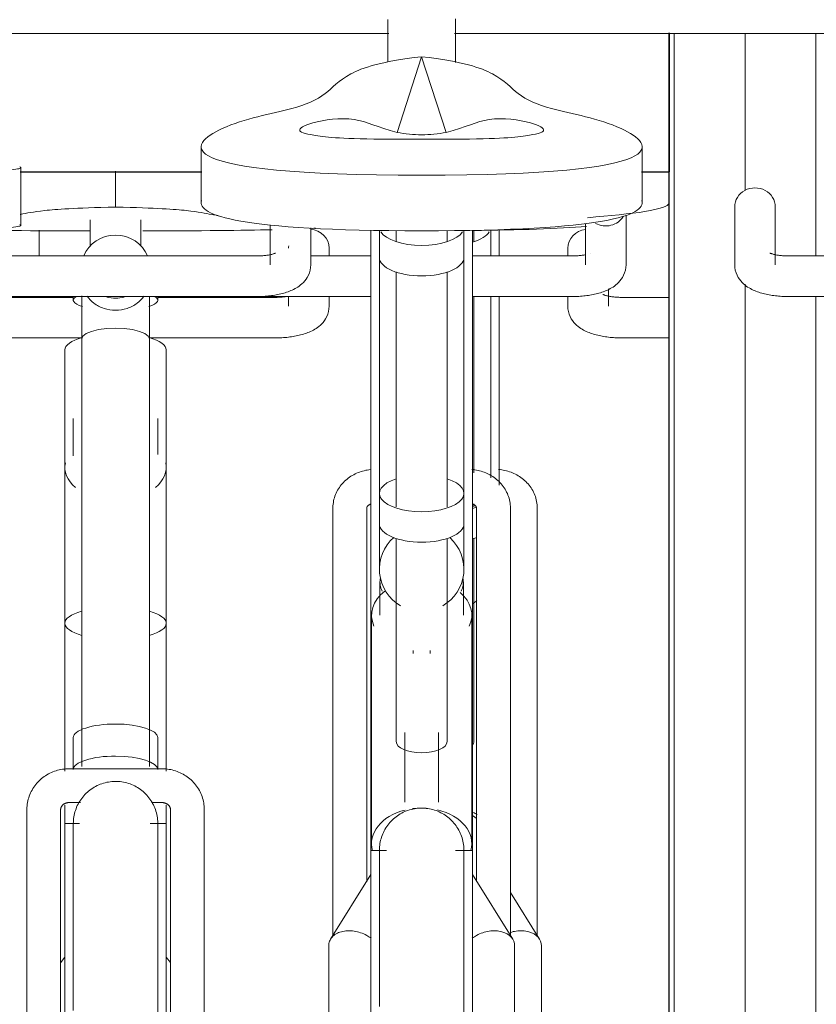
# Model space of a CAD drawing. Extents: x 50445 to 145605, y -10968 to 41989.
# Tile 165 of 256: x 92614 to 93086, y -1215 to -633. Entities that reach past the tile are written whole.
import ezdxf

# ---------------------------------------------------------------- set-up
doc = ezdxf.new("R2010")
doc.units = 0
doc.header["$LTSCALE"] = 414.30304
doc.header["$MEASUREMENT"] = 0
doc.linetypes.add('gestippeld_2_', pattern=[6.35, 3.175, -3.175])
doc.linetypes.add('hartlijn-fijn', pattern=[6, 4, -1, 0, -1])
for name, color, linetype, lineweight in [('A-EQPM', 6, 'CONTINUOUS', 18), ('S-BEAM', 4, 'CONTINUOUS', 18), ('S-COLS', 6, 'CONTINUOUS', 18), ('S-COLS-HIDN', 5, 'gestippeld_2_', 18)]:
    doc.layers.add(name, color=color, linetype=linetype, lineweight=lineweight)

# ---------------------------------------------------------------- blocks, each defined once
blk = doc.blocks.new('97_KA_gestapelde fietsenstalling 8 fietsen 1600x1900 - Type-V116-plotview doorsnede C C  -  1 op 100')
at = {"layer": 'A-EQPM'}
for p, q in [((11446.39, -1439.83), (11446.39, -1424.47)), ((11703.5, -1431.2), (11703.5, -1424.7)), ((11713.5, -1439.97), (11713.5, -1424.57)), ((11718.5, -1439.97), (11718.5, -1424.5)), ((11718.5, -1439.97), (11718.5, -1424.5)), ((11617.9, -1439.97), (11617.9, -1435.22)), ((11759.1, -1435.22), (11759.1, -1439.97)), ((11783.1, -1469.43), (11783.1, -1459.28)), ((11466.53, -1464.27), (11330.82, -1464.27)), ((11585.9, -1464.27), (11516.46, -1464.27)), ((11593.9, -1463.53), (11593.9, -1469.43)), ((11617.9, -1469.43), (11617.9, -1463.56)), ((11703.5, -1568), (11703.5, -1463.67)), ((11713.5, -1571.05), (11713.5, -1463.68)), ((11718.5, -1575.34), (11718.5, -1463.69)), ((11759.1, -1463.74), (11759.1, -1469.43)), ((11819.1, -1464.27), (11791.1, -1464.27)), ((11341.49, -1488.27), (11471.26, -1488.27)), ((11511.8, -1488.27), (11585.9, -1488.27)), ((11791.1, -1488.27), (11819.12, -1488.27)), ((11703.5, -1588.13), (11703.5, -1586.35)), ((11741, -1841.94), (11741, -1588.87)), ((11703.5, -1727.1), (11703.5, -1606.83)), ((11742.36, -1843.87), (11725.13, -1816.35)), ((11743.5, -2074), (11743.5, -1847.82))]:
    blk.add_line(p, q, dxfattribs=at)
at = {"layer": 'A-EQPM', "flags": 128}
for points in [[(11592.43, -1463.78), (11591.89, -1463.86), (11591.33, -1463.94), (11590.75, -1464.01), (11590.16, -1464.07), (11589.56, -1464.12), (11588.95, -1464.17), (11588.33, -1464.2), (11587.7, -1464.23), (11587.07, -1464.25), (11586.44, -1464.26), (11585.9, -1464.27)], [(11779.89, -1462.52), (11779.92, -1462.54), (11780, -1462.57), (11780.13, -1462.63), (11780.3, -1462.71), (11780.52, -1462.79), (11780.78, -1462.89), (11781.08, -1462.99), (11781.41, -1463.09), (11781.78, -1463.2), (11782.18, -1463.3), (11782.61, -1463.4), (11783.06, -1463.5), (11783.54, -1463.6), (11784.05, -1463.69), (11784.57, -1463.78), (11785.11, -1463.86), (11785.67, -1463.94), (11786.25, -1464.01), (11786.84, -1464.07), (11787.44, -1464.12), (11788.05, -1464.17), (11788.67, -1464.2), (11789.3, -1464.23), (11789.93, -1464.25), (11790.56, -1464.26), (11791.1, -1464.27)], [(11617.9, -1469.43), (11617.8, -1471.09), (11617.52, -1472.71), (11617.07, -1474.24), (11616.5, -1475.64), (11615.82, -1476.9), (11615.08, -1478.04), (11614.3, -1479.04), (11613.5, -1479.93), (11612.69, -1480.72), (11611.87, -1481.42), (11611.05, -1482.05), (11610.23, -1482.61), (11609.41, -1483.13), (11608.59, -1483.59), (11607.77, -1484.02), (11606.95, -1484.42), (11606.12, -1484.78), (11605.29, -1485.12), (11604.46, -1485.43), (11603.62, -1485.72), (11602.76, -1485.99), (11601.91, -1486.25), (11601.04, -1486.48), (11600.16, -1486.7), (11599.28, -1486.9), (11598.38, -1487.09), (11597.48, -1487.26), (11596.57, -1487.42), (11595.65, -1487.57), (11594.73, -1487.7), (11593.79, -1487.81), (11592.85, -1487.92), (11591.91, -1488.01), (11590.96, -1488.08), (11590, -1488.15), (11589.05, -1488.2), (11588.09, -1488.23), (11587.12, -1488.26), (11586.16, -1488.27), (11585.9, -1488.27)], [(11759.1, -1469.43), (11759.2, -1471.09), (11759.48, -1472.71), (11759.93, -1474.24), (11760.5, -1475.64), (11761.18, -1476.9), (11761.92, -1478.04), (11762.7, -1479.04), (11763.5, -1479.93), (11764.31, -1480.72), (11765.13, -1481.42), (11765.95, -1482.05), (11766.77, -1482.61), (11767.59, -1483.13), (11768.41, -1483.59), (11769.23, -1484.02), (11770.05, -1484.42), (11770.88, -1484.78), (11771.71, -1485.12), (11772.54, -1485.43), (11773.38, -1485.72), (11774.24, -1485.99), (11775.09, -1486.25), (11775.96, -1486.48), (11776.84, -1486.7), (11777.72, -1486.9), (11778.62, -1487.09), (11779.52, -1487.26), (11780.43, -1487.42), (11781.35, -1487.57), (11782.27, -1487.7), (11783.21, -1487.81), (11784.15, -1487.92), (11785.09, -1488.01), (11786.04, -1488.08), (11787, -1488.15), (11787.95, -1488.2), (11788.91, -1488.23), (11789.88, -1488.26), (11790.84, -1488.27), (11791.1, -1488.27)], [(11741, -1588.87), (11740.98, -1587.88), (11740.91, -1586.91), (11740.79, -1585.93), (11740.64, -1584.97), (11740.43, -1584.01), (11740.19, -1583.06), (11739.9, -1582.13), (11739.57, -1581.21), (11739.19, -1580.32), (11738.78, -1579.43), (11738.34, -1578.57), (11737.85, -1577.74), (11737.33, -1576.92), (11736.78, -1576.13), (11736.2, -1575.37), (11735.58, -1574.63), (11734.94, -1573.92), (11734.27, -1573.24), (11733.57, -1572.58), (11732.85, -1571.96), (11732.1, -1571.36), (11731.34, -1570.8), (11730.55, -1570.26), (11729.75, -1569.76), (11728.93, -1569.29), (11728.09, -1568.84), (11727.23, -1568.43), (11726.37, -1568.06), (11725.49, -1567.71), (11724.6, -1567.39), (11723.7, -1567.11), (11722.79, -1566.86), (11721.87, -1566.64), (11720.94, -1566.46), (11720.01, -1566.3), (11719.08, -1566.18), (11718.14, -1566.09)], [(11713.5, -1568.94), (11713.5, -1568.45), (11713.5, -1568.39)], [(11702.39, -1770.63), (11703.21, -1771.2), (11704.01, -1771.81), (11704.78, -1772.44)]]:
    blk.add_lwpolyline(points, dxfattribs=at)
at = {"layer": 'A-EQPM'}
blk.add_arc((11688.5, -1625.06), 25, 304.7309, 311.97354, dxfattribs=at)
for centre, major_axis, ratio, start_param, end_param in [((11605.9, -1435.22), (12, 0), 0.939693, 0, 1.489968), ((11688.5, -1422.68), (25, 0), 0.434214, 5.318558, 6.021386), ((11771.1, -1435.22), (12, 0), 0.939693, 1.703174, 3.141593), ((11605.9, -1435.22), (12, 0), 0.939693, 3.012665, 3.141593), ((11688.5, -1580.25), (25, 0), 0.434214, 5.318558, 5.432434), ((11688.5, -1598.26), (25, 0), 0.434214, 5.318558, 5.444966), ((11688.5, -1727.1), (15, 0), 0.442871, 5.998049, 6.283185), ((11688.5, -1787.35), (29.65, 0), 0.707107, 0.9589, 1.061307)]:
    blk.add_ellipse(centre, major_axis=major_axis, ratio=ratio, start_param=start_param, end_param=end_param, dxfattribs=at)
for points in [[(11818.98, -1408.47), (11818.71, -1412.43), (11797.2, -1414.92), (11770.76, -1417.14)], [(11770.24, -1422.28), (11753.64, -1423.67), (11729.99, -1424.38), (11702.95, -1424.74)]]:
    blk.add_open_spline(points, degree=3, dxfattribs=at)
blk.add_open_spline([(11743.5, -1847.82), (11743.5, -1845.94), (11742.1, -1842.38), (11737.31, -1839.63), (11732.43, -1838.88), (11728.67, -1839.07), (11726.23, -1839.62), (11725.12, -1839.97)], degree=3, knots=[0, 0, 0, 0, 0.1666667, 0.3333333, 0.4166667, 0.5, 0.5722726, 0.5722726, 0.5722726, 0.5722726], dxfattribs=at)
blk = doc.blocks.new('97_KA_gestapelde fietsenstalling 16 fietsen 1600x2900 - Type-8054703-plotview doorsnede C C  -  1 op 100')
at = {"layer": 'A-EQPM'}
for p, q in [((11402.63, -1308.15), (11653.22, -1308.15)), ((11692.04, -1308.15), (11942.63, -1308.15)), ((11672.63, -1321.87), (11658.17, -1366.65)), ((11687.1, -1366.65), (11672.63, -1321.87)), ((11659.53, -1370.74), (11685.73, -1370.74)), ((11542.14, -1375.25), (11542.14, -1408.22)), ((11803.12, -1408.22), (11803.12, -1375.25)), ((11435.52, -1421.64), (11435.52, -1387.56)), ((11491.53, -1410.85), (11491.53, -1389.66)), ((11476.53, -1418.47), (11476.53, -1433.94)), ((11506.53, -1433.94), (11506.53, -1418.47)), ((11769.53, -1420.62), (11769.53, -1444.95)), ((11793.53, -1444.95), (11793.53, -1415.54)), ((11583.03, -1421.35), (11583.03, -1444.95)), ((11607.03, -1444.95), (11607.03, -1423.23)), ((11642.63, -1424.5), (11642.63, -1452.27)), ((11642.63, -1424.5), (11642.63, -1791.44)), ((11647.63, -1424.57), (11647.63, -1440.69)), ((11657.63, -1424.93), (11657.63, -1431.2)), ((11687.63, -1431.2), (11687.63, -1424.93)), ((11697.63, -1440.69), (11697.63, -1424.57)), ((11702.63, -1452.27), (11702.63, -1424.5)), ((11702.63, -1791.44), (11702.63, -1424.5)), ((11772.71, -1438.06), (11772.63, -1438.1)), ((11575.03, -1439.79), (11319.96, -1439.79)), ((11642.63, -1439.79), (11607.03, -1439.79)), ((11647.63, -1440.69), (11647.63, -1580.25)), ((11697.63, -1580.25), (11697.63, -1440.69)), ((11761.53, -1439.79), (11702.63, -1439.79)), ((11657.63, -1449.26), (11657.63, -1588.13)), ((11687.63, -1588.13), (11687.63, -1449.26)), ((11329.93, -1463.79), (11575.03, -1463.79)), ((11466.53, -1463.74), (11466.53, -1465.96)), ((11516.53, -1465.96), (11516.53, -1463.74)), ((11575.03, -1463.79), (11642.63, -1463.79)), ((11702.63, -1463.79), (11761.53, -1463.79)), ((11471.53, -1488.79), (11471.53, -1741.79)), ((11511.53, -1741.79), (11511.53, -1488.79)), ((11461.53, -1495.29), (11461.53, -1657.06)), ((11521.53, -1657.06), (11521.53, -1495.29)), ((11466.53, -1536.01), (11466.53, -1558.11)), ((11516.53, -1557.32), (11516.53, -1536.01)), ((11461.53, -1564.87), (11461.53, -1603.36)), ((11521.53, -1603.36), (11521.53, -1564.87)), ((11647.63, -1568.65), (11647.63, -1568.39)), ((11647.63, -1580.25), (11647.63, -1598.26)), ((11697.63, -1598.26), (11697.63, -1580.25)), ((11620.13, -1588.87), (11620.13, -1841.94)), ((11640.13, -1810), (11640.13, -1588.87)), ((11705.13, -1588.87), (11705.13, -1809.44)), ((11725.13, -1841.94), (11725.13, -1588.87)), ((11647.63, -1598.26), (11647.63, -1625.06)), ((11697.63, -1625.06), (11697.63, -1598.26)), ((11657.63, -1606.83), (11657.63, -1727.1)), ((11687.63, -1727.1), (11687.63, -1606.83)), ((11647.98, -1632.63), (11647.98, -1652.32)), ((11697.29, -1652.32), (11697.29, -1632.63)), ((11642.98, -1652.32), (11642.98, -1787.35)), ((11702.29, -1787.35), (11702.29, -1652.32)), ((11461.53, -1657.42), (11461.53, -1744.61)), ((11521.53, -1744.61), (11521.53, -1657.42)), ((11667.63, -1673.24), (11667.63, -1674.99)), ((11677.63, -1674.99), (11677.63, -1673.24)), ((11662.63, -1721.65), (11662.63, -1762.88)), ((11682.63, -1762.88), (11682.63, -1721.65)), ((11466.53, -1724.69), (11466.53, -1743.64)), ((11516.53, -1743.64), (11516.53, -1724.69)), ((11519.03, -1743.15), (11464.03, -1743.15)), ((11461.53, -1764.73), (11461.53, -1775.62)), ((11464.03, -1763.15), (11470.81, -1763.15)), ((11512.82, -1763.15), (11519.03, -1763.15)), ((11521.53, -1775.62), (11521.53, -1764.73)), ((11439.03, -1767.33), (11439.03, -2074.49)), ((11459.03, -2036.96), (11459.03, -1767.33)), ((11524.03, -1767.33), (11524.03, -1888.26)), ((11544.03, -1888.26), (11544.03, -1767.33)), ((11470.19, -1775.62), (11461.53, -1775.62)), ((11461.53, -2080.42), (11461.53, -1775.62)), ((11521.53, -1775.62), (11512, -1775.62)), ((11521.53, -1775.62), (11521.53, -1887.32)), ((11648.46, -1791.42), (11642.63, -1791.42)), ((11642.63, -2159.6), (11642.63, -1791.44)), ((11651.77, -1791.42), (11648.58, -1791.42)), ((11702.63, -1791.42), (11692.59, -1791.42)), ((11702.63, -1791.44), (11702.63, -2159.6)), ((11642.63, -1805.76), (11618.77, -1843.87)), ((11726.5, -1843.87), (11702.63, -1805.76)), ((11617.63, -1847.82), (11617.63, -2089.65)), ((11727.63, -2089.65), (11727.63, -1847.82)), ((11461.53, -1854.69), (11458.93, -1857.86)), ((11524.03, -1857.74), (11521.53, -1854.69))]:
    blk.add_line(p, q, dxfattribs=at)
at = {"layer": 'A-EQPM', "flags": 128}
for points in [[(11652.63, -1299.97), (11652.63, -1300.75), (11652.63, -1301.56), (11652.63, -1302.4), (11652.63, -1303.27), (11652.63, -1304.18), (11652.63, -1305.11), (11652.63, -1306.07), (11652.63, -1307.05), (11652.63, -1308.06), (11652.63, -1309.09), (11652.63, -1310.14), (11652.63, -1311.21), (11652.63, -1312.29), (11652.63, -1313.39), (11652.63, -1314.51), (11652.63, -1315.63), (11652.63, -1316.77), (11652.63, -1317.92), (11652.63, -1319.07), (11652.63, -1320.22), (11652.63, -1321.38), (11652.63, -1322.54), (11652.63, -1323.7), (11652.63, -1324.85)], [(11692.63, -1325.34), (11692.63, -1324.19), (11692.63, -1323.03), (11692.63, -1321.87), (11692.63, -1320.71), (11692.63, -1319.55), (11692.63, -1318.4), (11692.63, -1317.25), (11692.63, -1316.11), (11692.63, -1314.98), (11692.63, -1313.86), (11692.63, -1312.75), (11692.63, -1311.66), (11692.63, -1310.58), (11692.63, -1309.53), (11692.63, -1308.49), (11692.63, -1307.47), (11692.63, -1306.48), (11692.63, -1305.51), (11692.63, -1304.56), (11692.63, -1303.65), (11692.63, -1302.76), (11692.63, -1301.91), (11692.63, -1301.08), (11692.63, -1300.29), (11692.63, -1299.54)], [(11586.24, -1438.04), (11586.21, -1438.06), (11586.13, -1438.1), (11586, -1438.16), (11585.83, -1438.23), (11585.61, -1438.32), (11585.35, -1438.41), (11585.05, -1438.51), (11584.72, -1438.61), (11584.35, -1438.72), (11583.95, -1438.82), (11583.52, -1438.92), (11583.07, -1439.03), (11582.59, -1439.12), (11582.09, -1439.22), (11581.56, -1439.3), (11581.02, -1439.38), (11580.46, -1439.46), (11579.88, -1439.53), (11579.29, -1439.59), (11578.69, -1439.64), (11578.08, -1439.69), (11577.46, -1439.72), (11576.84, -1439.75), (11576.21, -1439.77), (11575.57, -1439.79), (11575.03, -1439.79)], [(11769.57, -1439.03), (11769.09, -1439.12), (11768.59, -1439.22), (11768.06, -1439.3), (11767.52, -1439.38), (11766.96, -1439.46), (11766.38, -1439.53), (11765.79, -1439.59), (11765.19, -1439.64), (11764.58, -1439.69), (11763.96, -1439.72), (11763.34, -1439.75), (11762.71, -1439.77), (11762.07, -1439.79), (11761.53, -1439.79)], [(11607.03, -1444.95), (11606.93, -1446.62), (11606.65, -1448.23), (11606.2, -1449.76), (11605.63, -1451.16), (11604.96, -1452.43), (11604.22, -1453.56), (11603.44, -1454.56), (11602.63, -1455.45), (11601.82, -1456.24), (11601, -1456.94), (11600.18, -1457.57), (11599.36, -1458.14), (11598.54, -1458.65), (11597.72, -1459.12), (11596.9, -1459.54), (11596.08, -1459.94), (11595.26, -1460.3), (11594.43, -1460.64), (11593.59, -1460.95), (11592.75, -1461.24), (11591.9, -1461.51), (11591.04, -1461.77), (11590.17, -1462), (11589.3, -1462.22), (11588.41, -1462.42), (11587.52, -1462.61), (11586.62, -1462.79), (11585.7, -1462.94), (11584.79, -1463.09), (11583.86, -1463.22), (11582.93, -1463.34), (11581.99, -1463.44), (11581.04, -1463.53), (11580.09, -1463.61), (11579.14, -1463.67), (11578.18, -1463.72), (11577.22, -1463.75), (11576.26, -1463.78), (11575.29, -1463.79), (11575.03, -1463.79)], [(11793.53, -1444.95), (11793.43, -1446.62), (11793.15, -1448.23), (11792.7, -1449.76), (11792.13, -1451.16), (11791.46, -1452.43), (11790.72, -1453.56), (11789.94, -1454.56), (11789.13, -1455.45), (11788.32, -1456.24), (11787.5, -1456.94), (11786.68, -1457.57), (11785.86, -1458.14), (11785.04, -1458.65), (11784.22, -1459.12), (11783.4, -1459.54), (11782.58, -1459.94), (11781.76, -1460.3), (11780.93, -1460.64), (11780.09, -1460.95), (11779.25, -1461.24), (11778.4, -1461.51), (11777.54, -1461.77), (11776.67, -1462), (11775.8, -1462.22), (11774.91, -1462.42), (11774.02, -1462.61), (11773.12, -1462.79), (11772.2, -1462.94), (11771.29, -1463.09), (11770.36, -1463.22), (11769.43, -1463.34), (11768.49, -1463.44), (11767.54, -1463.53), (11766.59, -1463.61), (11765.64, -1463.67), (11764.68, -1463.72), (11763.72, -1463.75), (11762.76, -1463.78), (11761.79, -1463.79), (11761.53, -1463.79)], [(11471.53, -1488.79), (11471.53, -1487.68), (11471.53, -1486.55), (11471.53, -1485.42), (11471.53, -1484.28), (11471.53, -1483.13), (11471.53, -1481.97), (11471.53, -1480.81), (11471.53, -1479.66), (11471.53, -1478.5), (11471.53, -1477.34), (11471.53, -1476.19), (11471.53, -1475.04), (11471.53, -1473.9), (11471.53, -1472.77), (11471.53, -1471.66), (11471.53, -1470.55), (11471.53, -1469.46), (11471.53, -1468.39), (11471.53, -1467.34), (11471.53, -1466.3), (11471.53, -1465.29), (11471.53, -1464.3), (11471.53, -1463.34)], [(11511.53, -1463.9), (11511.53, -1464.87), (11511.53, -1465.88), (11511.53, -1466.9), (11511.53, -1467.95), (11511.53, -1469.01), (11511.53, -1470.09), (11511.53, -1471.19), (11511.53, -1472.3), (11511.53, -1473.43), (11511.53, -1474.56), (11511.53, -1475.7), (11511.53, -1476.85), (11511.53, -1478.01), (11511.53, -1479.17), (11511.53, -1480.33), (11511.53, -1481.49), (11511.53, -1482.64), (11511.53, -1483.79), (11511.53, -1484.94), (11511.53, -1486.08), (11511.53, -1487.21), (11511.53, -1488.32), (11511.53, -1488.79)], [(11471.53, -1488.79), (11472.21, -1487.17), (11474.21, -1485.66), (11477.39, -1484.37), (11481.53, -1483.37), (11486.35, -1482.75), (11491.53, -1482.54)], [(11491.53, -1482.54), (11496.71, -1482.75), (11501.53, -1483.37), (11505.67, -1484.37), (11508.85, -1485.66), (11510.85, -1487.17), (11511.53, -1488.79)], [(11642.31, -1566.15), (11641.37, -1566.27), (11640.44, -1566.41), (11639.51, -1566.59), (11638.59, -1566.8), (11637.68, -1567.04), (11636.78, -1567.31), (11635.88, -1567.62), (11635, -1567.96), (11634.13, -1568.33), (11633.27, -1568.73), (11632.43, -1569.16), (11631.6, -1569.63), (11630.8, -1570.12), (11630, -1570.65), (11629.23, -1571.21), (11628.48, -1571.79), (11627.76, -1572.41), (11627.05, -1573.06), (11626.37, -1573.73), (11625.72, -1574.43), (11625.1, -1575.17), (11624.51, -1575.92), (11623.95, -1576.71), (11623.42, -1577.51), (11622.92, -1578.35), (11622.47, -1579.2), (11622.05, -1580.08), (11621.66, -1580.97), (11621.32, -1581.88), (11621.02, -1582.81), (11620.76, -1583.75), (11620.55, -1584.71), (11620.38, -1585.67), (11620.25, -1586.64), (11620.17, -1587.62), (11620.13, -1588.6), (11620.13, -1588.87)], [(11725.13, -1588.87), (11725.11, -1587.88), (11725.04, -1586.91), (11724.93, -1585.93), (11724.77, -1584.97), (11724.57, -1584.01), (11724.32, -1583.06), (11724.03, -1582.13), (11723.7, -1581.21), (11723.33, -1580.32), (11722.92, -1579.43), (11722.47, -1578.57), (11721.98, -1577.74), (11721.47, -1576.92), (11720.91, -1576.13), (11720.33, -1575.37), (11719.71, -1574.63), (11719.07, -1573.92), (11718.4, -1573.24), (11717.7, -1572.58), (11716.98, -1571.96), (11716.24, -1571.36), (11715.47, -1570.8), (11714.69, -1570.26), (11713.88, -1569.76), (11713.06, -1569.29), (11712.22, -1568.84), (11711.37, -1568.43), (11710.5, -1568.06), (11709.62, -1567.71), (11708.73, -1567.39), (11707.83, -1567.11), (11706.92, -1566.86), (11706, -1566.64), (11705.08, -1566.46), (11704.14, -1566.3), (11703.21, -1566.18), (11702.27, -1566.09)], [(11697.63, -1568.94), (11697.63, -1568.45), (11697.63, -1568.39)], [(11640.13, -1588.87), (11640.13, -1588.82), (11640.14, -1588.77), (11640.14, -1588.72), (11640.15, -1588.67), (11640.16, -1588.61), (11640.18, -1588.55), (11640.2, -1588.49), (11640.22, -1588.43), (11640.25, -1588.36), (11640.29, -1588.28), (11640.33, -1588.2), (11640.38, -1588.12), (11640.43, -1588.03), (11640.5, -1587.94), (11640.57, -1587.84), (11640.65, -1587.74), (11640.74, -1587.64), (11640.85, -1587.54), (11640.96, -1587.43), (11641.08, -1587.33), (11641.21, -1587.22), (11641.36, -1587.11), (11641.51, -1587.01), (11641.68, -1586.91), (11641.85, -1586.81), (11642.03, -1586.71), (11642.23, -1586.62), (11642.43, -1586.53), (11642.64, -1586.45)], [(11702.57, -1586.42), (11702.78, -1586.51), (11702.98, -1586.59), (11703.18, -1586.68), (11703.37, -1586.78), (11703.54, -1586.88), (11703.71, -1586.98), (11703.87, -1587.09), (11704.01, -1587.19), (11704.15, -1587.3), (11704.28, -1587.4), (11704.39, -1587.51), (11704.5, -1587.61), (11704.59, -1587.72), (11704.68, -1587.82), (11704.75, -1587.91), (11704.82, -1588.01), (11704.88, -1588.1), (11704.93, -1588.18), (11704.97, -1588.26), (11705.01, -1588.34), (11705.04, -1588.41), (11705.06, -1588.48), (11705.08, -1588.54), (11705.1, -1588.6), (11705.11, -1588.65), (11705.12, -1588.71), (11705.13, -1588.76), (11705.13, -1588.8), (11705.13, -1588.85), (11705.13, -1588.87)], [(11464.03, -1743.15), (11463.05, -1743.17), (11462.08, -1743.22), (11461.1, -1743.32), (11460.13, -1743.45), (11459.17, -1743.61), (11458.21, -1743.81), (11457.26, -1744.05), (11456.32, -1744.33), (11455.39, -1744.64), (11454.48, -1744.98), (11453.58, -1745.37), (11452.69, -1745.78), (11451.82, -1746.23), (11450.96, -1746.71), (11450.13, -1747.23), (11449.32, -1747.78), (11448.53, -1748.36), (11447.76, -1748.97), (11447.01, -1749.61), (11446.3, -1750.29), (11445.6, -1750.99), (11444.94, -1751.71), (11444.31, -1752.47), (11443.71, -1753.25), (11443.14, -1754.05), (11442.6, -1754.88), (11442.1, -1755.73), (11441.63, -1756.6), (11441.2, -1757.48), (11440.8, -1758.39), (11440.45, -1759.31), (11440.13, -1760.25), (11439.85, -1761.2), (11439.61, -1762.16), (11439.41, -1763.13), (11439.25, -1764.11), (11439.14, -1765.09), (11439.07, -1766.08), (11439.03, -1767.07), (11439.03, -1767.33)], [(11544.03, -1767.33), (11544.01, -1766.34), (11543.95, -1765.35), (11543.84, -1764.37), (11543.7, -1763.39), (11543.51, -1762.42), (11543.28, -1761.46), (11543.01, -1760.5), (11542.71, -1759.56), (11542.36, -1758.64), (11541.98, -1757.73), (11541.55, -1756.83), (11541.1, -1755.96), (11540.6, -1755.11), (11540.07, -1754.27), (11539.51, -1753.46), (11538.92, -1752.68), (11538.29, -1751.92), (11537.64, -1751.18), (11536.96, -1750.47), (11536.25, -1749.79), (11535.51, -1749.14), (11534.75, -1748.52), (11533.96, -1747.93), (11533.15, -1747.38), (11532.33, -1746.85), (11531.48, -1746.36), (11530.61, -1745.9), (11529.73, -1745.47), (11528.83, -1745.08), (11527.92, -1744.73), (11526.99, -1744.41), (11526.05, -1744.12), (11525.11, -1743.87), (11524.15, -1743.66), (11523.19, -1743.49), (11522.22, -1743.35), (11521.25, -1743.25), (11520.27, -1743.18), (11519.3, -1743.15), (11519.03, -1743.15)], [(11466.53, -1775.62), (11466.55, -1774.62), (11466.61, -1773.62), (11466.71, -1772.62), (11466.85, -1771.63), (11467.03, -1770.65), (11467.25, -1769.67), (11467.5, -1768.71), (11467.8, -1767.75), (11468.13, -1766.81), (11468.5, -1765.88), (11468.91, -1764.97), (11469.36, -1764.07), (11469.84, -1763.19), (11470.35, -1762.34), (11470.9, -1761.5), (11471.48, -1760.69), (11472.09, -1759.9), (11472.74, -1759.13), (11473.41, -1758.39), (11474.11, -1757.68), (11474.84, -1757), (11475.6, -1756.35), (11476.39, -1755.73), (11477.19, -1755.14), (11478.02, -1754.58), (11478.88, -1754.06), (11479.75, -1753.57), (11480.64, -1753.11), (11481.55, -1752.7), (11482.47, -1752.32), (11483.41, -1751.97), (11484.36, -1751.67), (11485.33, -1751.4), (11486.3, -1751.17), (11487.28, -1750.98), (11488.27, -1750.83), (11489.26, -1750.72), (11490.26, -1750.65), (11491.26, -1750.62), (11492.26, -1750.63), (11493.26, -1750.68), (11494.26, -1750.77), (11495.25, -1750.89), (11496.23, -1751.06), (11497.21, -1751.27), (11498.18, -1751.52), (11499.14, -1751.8), (11500.08, -1752.13), (11501.02, -1752.49), (11501.93, -1752.88), (11502.84, -1753.32), (11503.72, -1753.79), (11504.58, -1754.29), (11505.42, -1754.83), (11506.24, -1755.4), (11507.04, -1756.01), (11507.81, -1756.64), (11508.56, -1757.31), (11509.28, -1758.01), (11509.97, -1758.73), (11510.63, -1759.48), (11511.26, -1760.26), (11511.86, -1761.06), (11512.42, -1761.88), (11512.95, -1762.73), (11513.45, -1763.6), (11513.91, -1764.48), (11514.34, -1765.39), (11514.73, -1766.31), (11515.09, -1767.24), (11515.4, -1768.19), (11515.68, -1769.15), (11515.92, -1770.12), (11516.12, -1771.1), (11516.28, -1772.09), (11516.4, -1773.08), (11516.48, -1774.08), (11516.53, -1775.08), (11516.53, -1775.62)], [(11459.03, -1767.33), (11459.03, -1767.19), (11459.04, -1767.04), (11459.06, -1766.9), (11459.08, -1766.76), (11459.11, -1766.61), (11459.14, -1766.47), (11459.18, -1766.32), (11459.23, -1766.18), (11459.28, -1766.04), (11459.34, -1765.89), (11459.41, -1765.75), (11459.49, -1765.61), (11459.57, -1765.47), (11459.66, -1765.33), (11459.75, -1765.19), (11459.86, -1765.05), (11459.97, -1764.91), (11460.09, -1764.78), (11460.21, -1764.65), (11460.34, -1764.52), (11460.48, -1764.4), (11460.63, -1764.28), (11460.79, -1764.16), (11460.95, -1764.05), (11461.12, -1763.95), (11461.29, -1763.85), (11461.47, -1763.75), (11461.66, -1763.66), (11461.85, -1763.58), (11462.05, -1763.5), (11462.25, -1763.43), (11462.45, -1763.37), (11462.66, -1763.31), (11462.88, -1763.27), (11463.09, -1763.23), (11463.31, -1763.19), (11463.53, -1763.17), (11463.75, -1763.16), (11463.97, -1763.15), (11464.03, -1763.15)], [(11519.03, -1763.15), (11519.25, -1763.15), (11519.47, -1763.17), (11519.69, -1763.19), (11519.91, -1763.22), (11520.13, -1763.25), (11520.34, -1763.3), (11520.55, -1763.35), (11520.76, -1763.41), (11520.96, -1763.48), (11521.16, -1763.56), (11521.35, -1763.64), (11521.54, -1763.72), (11521.72, -1763.82), (11521.9, -1763.92), (11522.07, -1764.02), (11522.23, -1764.13), (11522.39, -1764.25), (11522.54, -1764.37), (11522.68, -1764.49), (11522.82, -1764.62), (11522.94, -1764.75), (11523.06, -1764.88), (11523.18, -1765.01), (11523.28, -1765.15), (11523.38, -1765.29), (11523.47, -1765.43), (11523.55, -1765.57), (11523.63, -1765.71), (11523.7, -1765.85), (11523.76, -1766), (11523.82, -1766.14), (11523.87, -1766.28), (11523.91, -1766.43), (11523.95, -1766.57), (11523.98, -1766.72), (11524, -1766.86), (11524.02, -1767.01), (11524.03, -1767.15), (11524.03, -1767.29), (11524.03, -1767.33)], [(11647.63, -1791.42), (11647.65, -1790.42), (11647.71, -1789.42), (11647.81, -1788.42), (11647.95, -1787.43), (11648.13, -1786.45), (11648.35, -1785.47), (11648.61, -1784.51), (11648.9, -1783.55), (11649.24, -1782.61), (11649.61, -1781.68), (11650.01, -1780.77), (11650.46, -1779.87), (11650.94, -1778.99), (11651.45, -1778.14), (11652, -1777.3), (11652.58, -1776.49), (11653.19, -1775.7), (11653.84, -1774.93), (11654.51, -1774.19), (11655.22, -1773.48), (11655.95, -1772.8), (11656.7, -1772.15), (11657.49, -1771.53), (11658.29, -1770.94), (11659.13, -1770.38), (11659.98, -1769.86), (11660.85, -1769.37), (11661.74, -1768.91), (11662.65, -1768.5), (11663.57, -1768.12), (11664.51, -1767.77), (11665.47, -1767.47), (11666.43, -1767.2), (11667.4, -1766.97), (11668.38, -1766.78), (11669.37, -1766.63), (11670.37, -1766.52), (11671.36, -1766.45), (11672.36, -1766.42), (11673.36, -1766.43), (11674.36, -1766.48), (11675.36, -1766.57), (11676.35, -1766.69), (11677.33, -1766.86), (11678.31, -1767.07), (11679.28, -1767.32), (11680.24, -1767.6), (11681.19, -1767.93), (11682.12, -1768.29), (11683.04, -1768.68), (11683.94, -1769.12), (11684.82, -1769.59), (11685.68, -1770.09), (11686.53, -1770.63), (11687.35, -1771.2), (11688.14, -1771.81), (11688.91, -1772.44), (11689.66, -1773.11), (11690.38, -1773.81), (11691.07, -1774.53), (11691.73, -1775.28), (11692.36, -1776.06), (11692.96, -1776.86), (11693.52, -1777.68), (11694.06, -1778.53), (11694.55, -1779.4), (11695.02, -1780.28), (11695.44, -1781.19), (11695.83, -1782.11), (11696.19, -1783.04), (11696.5, -1783.99), (11696.78, -1784.95), (11697.02, -1785.92), (11697.22, -1786.9), (11697.38, -1787.89), (11697.5, -1788.88), (11697.59, -1789.88), (11697.63, -1790.88), (11697.63, -1791.42)], [(11466.53, -1776.01), (11466.53, -1775.63), (11466.53, -1775.62)], [(11466.53, -1782.36), (11466.53, -1780.05), (11466.53, -1778.22), (11466.53, -1776.87), (11466.53, -1776.01), (11466.53, -1775.63), (11466.53, -1775.62)], [(11466.53, -1775.62), (11466.53, -1775.86), (11466.53, -1776.59), (11466.53, -1777.81), (11466.53, -1779.51), (11466.53, -1781.69), (11466.53, -1784.35), (11466.53, -1787.49), (11466.53, -1791.09), (11466.53, -1795.16), (11466.53, -1799.68), (11466.53, -1804.65), (11466.53, -1810.06), (11466.53, -1815.91), (11466.53, -1822.17), (11466.53, -1828.86), (11466.53, -1835.94), (11466.53, -1843.41), (11466.53, -1851.27), (11466.53, -1859.49), (11466.53, -1868.06), (11466.53, -1876.98), (11466.53, -1886.22)], [(11516.53, -1776.01), (11516.53, -1775.63), (11516.53, -1775.62)], [(11516.53, -1888.26), (11516.53, -1879.44), (11516.53, -1870.44), (11516.53, -1861.77), (11516.53, -1853.45), (11516.53, -1845.5), (11516.53, -1837.92), (11516.53, -1830.73), (11516.53, -1823.94), (11516.53, -1817.56), (11516.53, -1811.6), (11516.53, -1806.07), (11516.53, -1800.98), (11516.53, -1796.33), (11516.53, -1792.14), (11516.53, -1788.41), (11516.53, -1785.15), (11516.53, -1782.36), (11516.53, -1780.05), (11516.53, -1778.22), (11516.53, -1776.87), (11516.53, -1776.01), (11516.53, -1775.63), (11516.53, -1775.62)], [(11516.53, -1775.62), (11516.53, -1775.86), (11516.53, -1776.59), (11516.53, -1777.81), (11516.53, -1779.51), (11516.53, -1781.69), (11516.53, -1782.92)], [(11647.63, -1797.58), (11647.63, -1795.38), (11647.63, -1793.66), (11647.63, -1792.42), (11647.63, -1791.68), (11647.63, -1791.42)], [(11647.63, -1791.42), (11647.63, -1791.66), (11647.63, -1792.39), (11647.63, -1793.61), (11647.63, -1795.31), (11647.63, -1797.49), (11647.63, -1800.15), (11647.63, -1803.29), (11647.63, -1806.89), (11647.63, -1810.96), (11647.63, -1815.48), (11647.63, -1820.45), (11647.63, -1825.86), (11647.63, -1831.71), (11647.63, -1837.97), (11647.63, -1844.66), (11647.63, -1851.74), (11647.63, -1859.21), (11647.63, -1867.07), (11647.63, -1875.29), (11647.63, -1883.86)], [(11697.63, -1888.33), (11697.63, -1879.58), (11697.63, -1871.18), (11697.63, -1863.14), (11697.63, -1855.47), (11697.63, -1848.19), (11697.63, -1841.3), (11697.63, -1834.83), (11697.63, -1828.77), (11697.63, -1823.13), (11697.63, -1817.94), (11697.63, -1813.19), (11697.63, -1808.89), (11697.63, -1805.05), (11697.63, -1801.68), (11697.63, -1798.78), (11697.63, -1796.35), (11697.63, -1794.41), (11697.63, -1792.95), (11697.63, -1791.97), (11697.63, -1791.48), (11697.63, -1791.42)], [(11697.63, -1791.42), (11697.63, -1791.66), (11697.63, -1792.39), (11697.63, -1793.61), (11697.63, -1795.31), (11697.63, -1797.49)]]:
    blk.add_lwpolyline(points, dxfattribs=at)
at = {"layer": 'A-EQPM'}
for start, end in [(131.19839, 240), (300, 47.7818)]:
    blk.add_arc((11672.63, -1625.06), 25, start, end, dxfattribs=at)
for centre, major_axis, ratio, start_param, end_param in [((11781.53, -1410.75), (12, 0), 0.939693, 4.18879, 5.759587), ((11672.63, -1422.68), (25, 0), 0.434214, 3.403392, 4.712389), ((11672.63, -1422.68), (25, 0), 0.434214, 4.712389, 6.021386), ((11491.53, -1446.07), (20, 0), 0.931915, 1.570796, 2.797325), ((11491.53, -1446.07), (20, 0), 0.931915, 0.344268, 1.570796), ((11672.63, -1440.69), (25, 0), 0.434214, 3.141593, 4.712389), ((11672.63, -1440.69), (25, 0), 0.434214, 4.712389, 6.283185), ((11491.53, -1465.96), (25, 0), 0.237436, 2.755893, 3.811591), ((11491.53, -1446.07), (20, 0), 0.931915, 4.45059, 4.712389), ((11491.53, -1446.07), (20, 0), 0.931915, 4.712389, 4.974188), ((11491.53, -1465.96), (25, 0), 0.237436, 5.613137, 6.668885), ((11491.53, -1495.29), (30, 0), 0.320127, 2.293457, 3.141593), ((11491.53, -1495.29), (30, 0), 0.320127, 0, 0.848135), ((11491.53, -1564.87), (30, 0), 0.642922, 3.001013, 3.804386), ((11491.53, -1564.87), (30, 0), 0.642922, 5.620392, 6.423765), ((11672.63, -1580.25), (25, 0), 0.434214, 2.218676, 4.712389), ((11672.63, -1580.25), (25, 0), 0.434214, 4.712389, 7.203975), ((11672.63, -1598.26), (25, 0), 0.434214, 3.141593, 4.712389), ((11672.63, -1598.26), (25, 0), 0.434214, 4.712389, 6.283185), ((11672.63, -1632.63), (24.65, 0), 0.707107, 3.035194, 3.455752), ((11672.63, -1632.63), (24.65, 0), 0.707107, 5.969026, 6.389584), ((11672.63, -1652.32), (29.65, 0), 0.707107, 2.396492, 3.455752), ((11672.63, -1652.32), (29.65, 0), 0.707107, 5.969026, 6.975344), ((11491.53, -1657.06), (30, 0), 0.320127, 2.305075, 3.98686), ((11491.53, -1657.06), (30, 0), 0.320127, 5.437917, 7.119703), ((11491.53, -1724.69), (25, 0), 0.320127, 1.570796, 3.141593), ((11491.53, -1724.69), (25, 0), 0.320127, 0, 1.570796), ((11672.63, -1727.1), (15, 0), 0.442871, 3.141593, 4.712389), ((11672.63, -1727.1), (15, 0), 0.442871, 4.712389, 6.283185), ((11491.53, -1743.64), (25, 0), 0.320127, 1.570796, 3.141593), ((11491.53, -1743.64), (25, 0), 0.320127, 0, 1.570796), ((11672.63, -1787.35), (29.65, 0), 0.707107, 1.908604, 3.346959), ((11672.63, -1787.35), (29.65, 0), 0.707107, 1.570796, 1.751859), ((11672.63, -1787.35), (29.65, 0), 0.707107, 1.480164, 1.570796), ((11672.63, -1787.35), (29.65, 0), 0.707107, 6.084963, 7.531404)]:
    blk.add_ellipse(centre, major_axis=major_axis, ratio=ratio, start_param=start_param, end_param=end_param, dxfattribs=at)
for points, knots in [([(11672.63, -1321.87), (11647.91, -1324.86), (11626.11, -1332.37), (11616.03, -1345.28), (11594.65, -1354.25), (11543.92, -1361.83), (11519.71, -1391.94), (11672.63, -1391.94)], [0, 0, 0, 0, 0.0939544, 0.1989454, 0.3222089, 0.5012721, 0.7724372, 0.7724372, 0.7724372, 0.7724372]), ([(11672.63, -1391.94), (11519.71, -1391.94), (11543.92, -1361.83), (11594.65, -1354.25), (11616.03, -1345.28), (11626.11, -1332.37), (11647.91, -1324.86), (11672.63, -1321.87)], [-0.7724372, -0.7724372, -0.7724372, -0.7724372, -0.5012721, -0.3222089, -0.1989454, -0.0939544, 0, 0, 0, 0]), ([(11672.63, -1391.94), (11825.55, -1391.94), (11801.35, -1361.83), (11750.62, -1354.25), (11729.24, -1345.28), (11719.16, -1332.37), (11697.36, -1324.86), (11672.63, -1321.87)], [0, 0, 0, 0, 0.2711651, 0.4502283, 0.5734918, 0.6784828, 0.7724372, 0.7724372, 0.7724372, 0.7724372]), ([(11672.63, -1321.87), (11697.36, -1324.86), (11719.16, -1332.37), (11729.24, -1345.28), (11750.62, -1354.25), (11801.35, -1361.83), (11825.55, -1391.94), (11672.63, -1391.94)], [-0.7724372, -0.7724372, -0.7724372, -0.7724372, -0.6784828, -0.5734918, -0.4502283, -0.2711651, 0, 0, 0, 0]), ([(11658.17, -1366.65), (11646.37, -1363.6), (11633.51, -1356.46), (11606.68, -1360.47), (11597.1, -1365.79), (11608.87, -1368.84), (11629.05, -1370.74), (11659.53, -1370.74)], [0, 0, 0, 0, 0.0854061, 0.1773603, 0.2542553, 0.3207509, 0.3957861, 0.3957861, 0.3957861, 0.3957861]), ([(11685.73, -1370.74), (11716.21, -1370.74), (11736.39, -1368.84), (11748.17, -1365.79), (11738.59, -1360.47), (11711.75, -1356.46), (11698.9, -1363.6), (11687.1, -1366.65)], [0, 0, 0, 0, 0.0750352, 0.1415308, 0.2184258, 0.31038, 0.3957861, 0.3957861, 0.3957861, 0.3957861]), ([(11491.53, -1410.85), (11466.81, -1411.45), (11445.61, -1412.93), (11439.14, -1414.49), (11435.15, -1415.15)], [-0.7724372, -0.7724372, -0.7724372, -0.7724372, -0.6784828, -0.5790302, -0.5790302, -0.5790302, -0.5790302]), ([(11552.32, -1415.76), (11551, -1415.61), (11545.17, -1414.81), (11538.06, -1412.97), (11516.25, -1411.45), (11491.53, -1410.85)], [-0.2274104, -0.2274104, -0.2274104, -0.2274104, -0.1989454, -0.0939544, 0, 0, 0, 0]), ([(11474.72, -1463.51), (11475.81, -1465.06), (11478.69, -1468.06), (11484.56, -1471.17), (11489.21, -1471.92), (11491.53, -1471.92)], [0.6818915, 0.6818915, 0.6818915, 0.6818915, 0.7777778, 0.8888889, 1, 1, 1, 1]), ([(11491.53, -1471.92), (11493.86, -1471.92), (11498.51, -1471.17), (11504.34, -1468.09), (11507.22, -1465.1), (11508.3, -1463.58)], [0, 0, 0, 0, 0.1111111, 0.2222222, 0.3166535, 0.3166535, 0.3166535, 0.3166535]), ([(11642.68, -1843.44), (11641.9, -1842.82), (11639.98, -1841.53), (11636.56, -1840.02), (11632.63, -1839.08), (11628.71, -1838.88), (11625.05, -1839.44), (11621.9, -1840.72), (11619.49, -1842.64), (11617.98, -1845.05), (11617.63, -1846.88), (11617.63, -1847.82)], [0.2662718, 0.2662718, 0.2662718, 0.2662718, 0.3333333, 0.4166667, 0.5, 0.5833333, 0.6666667, 0.75, 0.8333333, 0.9166667, 1, 1, 1, 1]), ([(11727.63, -1847.82), (11727.63, -1845.94), (11726.23, -1842.38), (11721.44, -1839.63), (11716.56, -1838.88), (11712.63, -1839.08), (11708.71, -1840.02), (11705.28, -1841.53), (11703.36, -1842.81), (11702.58, -1843.44)], [0, 0, 0, 0, 0.1666667, 0.3333333, 0.4166667, 0.5, 0.5833333, 0.6666667, 0.7337282, 0.7337282, 0.7337282, 0.7337282])]:
    blk.add_open_spline(points, degree=3, knots=knots, dxfattribs=at)
for points in [[(11672.63, -1368.07), (11667.75, -1368.07), (11662.93, -1367.6), (11658.17, -1366.65)], [(11687.1, -1366.65), (11682.34, -1367.6), (11677.51, -1368.07), (11672.63, -1368.07)], [(11305.03, -1390.93), (11417.97, -1390.93), (11439.54, -1388.93), (11434.95, -1387.12)], [(11434.95, -1387.12), (11439.54, -1388.93), (11417.97, -1390.93), (11305.03, -1390.93)], [(11672.63, -1424.9), (11563.8, -1424.9), (11539.81, -1415.71), (11542.32, -1407.04)], [(11802.95, -1407.04), (11805.46, -1415.71), (11781.46, -1424.9), (11672.63, -1424.9)], [(11434.95, -1421.2), (11439.54, -1423.01), (11417.97, -1425.01), (11305.03, -1425.01)], [(11397.45, -1424.24), (11414.99, -1424.65), (11442.74, -1424.88), (11476.34, -1424.98)], [(11507.7, -1425), (11542.11, -1424.93), (11566.81, -1424.66), (11584.21, -1424.26)], [(11607.8, -1423.46), (11608.5, -1423.43), (11609.17, -1423.39), (11609.81, -1423.35)]]:
    blk.add_open_spline(points, degree=3, dxfattribs=at)
at = {"layer": 'S-BEAM', "lineweight": 25}
for p, q in [((11819.11, -1307.84), (11819.11, -1384)), ((11819.11, -1384), (11819.11, -1390)), ((11435.13, -1390), (11542.54, -1390)), ((11802.73, -1390), (11819.11, -1390))]:
    blk.add_line(p, q, dxfattribs=at)
at = {"layer": 'S-COLS', "lineweight": 25}
blk.add_line((11818.93, -1307.84), (11818.93, -2074), dxfattribs=at)
at = {"layer": 'S-COLS', "linetype": 'hartlijn-fijn'}
for p, q in [((11863.93, -1308.1), (11863.93, -1400.94)), ((11863.93, -1456.38), (11863.93, -2160))]:
    blk.add_line(p, q, dxfattribs=at)
at = {"layer": 'S-COLS-HIDN'}
for p, q in [((11821.93, -2074), (11821.93, -1308.07)), ((11905.93, -1308.12), (11905.93, -1439.85)), ((11905.93, -1463.61), (11905.93, -2160))]:
    blk.add_line(p, q, dxfattribs=at)
blk = doc.blocks.new('97_KA_gestapelde fietsenstalling 16 fietsen 1600x2900 - Type-V121-plotview doorsnede C C  -  1 op 100')
at = {"layer": 'A-EQPM'}
for p, q in [((11857.83, -1410.75), (11857.83, -1444.95)), ((11881.83, -1444.95), (11881.83, -1410.75)), ((12144.83, -1439.79), (11889.83, -1439.79)), ((11889.83, -1463.79), (12134.83, -1463.79))]:
    blk.add_line(p, q, dxfattribs=at)
at = {"layer": 'A-EQPM', "flags": 128}
for points in [[(11878.62, -1438.04), (11878.65, -1438.06), (11878.73, -1438.1), (11878.85, -1438.16), (11879.03, -1438.23), (11879.25, -1438.32), (11879.51, -1438.41), (11879.81, -1438.51), (11880.14, -1438.61), (11880.51, -1438.72), (11880.91, -1438.82), (11881.34, -1438.92), (11881.79, -1439.03), (11882.27, -1439.12), (11882.77, -1439.22), (11883.3, -1439.3), (11883.84, -1439.38), (11884.4, -1439.46), (11884.98, -1439.53), (11885.56, -1439.59), (11886.17, -1439.64), (11886.78, -1439.69), (11887.4, -1439.72), (11888.02, -1439.75), (11888.65, -1439.77), (11889.29, -1439.79), (11889.83, -1439.79)], [(11857.83, -1444.95), (11857.93, -1446.62), (11858.21, -1448.23), (11858.65, -1449.76), (11859.23, -1451.16), (11859.9, -1452.43), (11860.64, -1453.56), (11861.42, -1454.56), (11862.22, -1455.45), (11863.04, -1456.24), (11863.86, -1456.94), (11864.68, -1457.57), (11865.5, -1458.14), (11866.32, -1458.65), (11867.14, -1459.12), (11867.96, -1459.54), (11868.78, -1459.94), (11869.6, -1460.3), (11870.43, -1460.64), (11871.27, -1460.95), (11872.11, -1461.24), (11872.96, -1461.51), (11873.82, -1461.77), (11874.69, -1462), (11875.56, -1462.22), (11876.45, -1462.42), (11877.34, -1462.61), (11878.24, -1462.79), (11879.15, -1462.94), (11880.07, -1463.09), (11881, -1463.22), (11881.93, -1463.34), (11882.87, -1463.44), (11883.82, -1463.53), (11884.77, -1463.61), (11885.72, -1463.67), (11886.68, -1463.72), (11887.64, -1463.75), (11888.6, -1463.78), (11889.57, -1463.79), (11889.83, -1463.79)]]:
    blk.add_lwpolyline(points, dxfattribs=at)
at = {"layer": 'A-EQPM'}
blk.add_ellipse((11869.83, -1410.75), major_axis=(12, 0), ratio=0.939693, start_param=0, end_param=3.141593, dxfattribs=at)

msp = doc.modelspace()

# ---------------------------------------------------------------- block references
at = {"layer": 'A-EQPM'}
for name in ['97_KA_gestapelde fietsenstalling 16 fietsen 1600x2900 - Type-8054703-plotview doorsnede C C  -  1 op 100', '97_KA_gestapelde fietsenstalling 16 fietsen 1600x2900 - Type-V121-plotview doorsnede C C  -  1 op 100', '97_KA_gestapelde fietsenstalling 8 fietsen 1600x1900 - Type-V116-plotview doorsnede C C  -  1 op 100']:
    msp.add_blockref(name, (81179.52, 667.18), dxfattribs=at)

doc.saveas('drawing.dxf')
